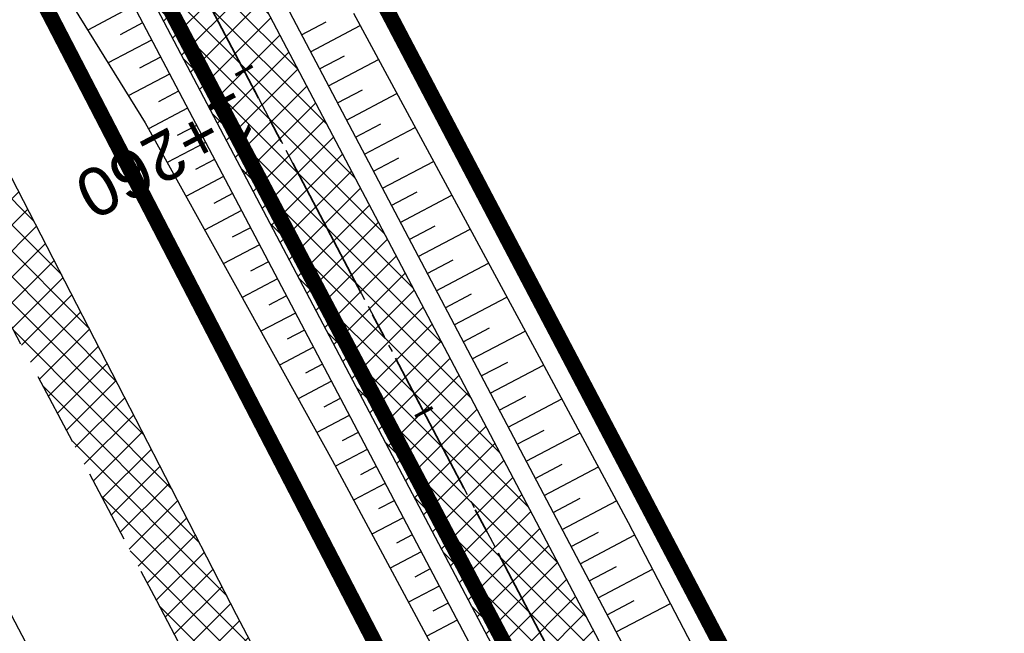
# Model space of a CAD drawing. Header units: metres. Extents: x 7529682 to 7533751, y 5721195 to 5727842.
# Tile 176 of 210: x 7530301 to 7530326, y 5726670 to 5726686. Entities that reach past the tile are written whole.
import ezdxf

# ---------------------------------------------------------------- set-up
doc = ezdxf.new("R2010")
doc.units = ezdxf.units.M
for name, pattern in [('817-dzialki-09-05-04$0$HIDDEN', [0.375, 0.25, -0.125]), ('ACAD_ISO05W100', [33, 24, -3, 0, -3, 0, -3]), ('CENTER', [50.800000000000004, 31.75, -6.35, 6.35, -6.35]), ('CENTER2', [28.575000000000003, 19.05, -3.175, 3.175, -3.175]), ('HIDDEN', [9.524999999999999, 6.35, -3.175])]:
    doc.linetypes.add(name, pattern=pattern)
for name, color, linetype in [('C-DROGI-SYTUACJA', 7, 'Continuous'), ('C-DROGI-SYTUACJA-ETYKIETY', 7, 'Continuous'), ('D-hatch-pobocza', 131, 'Continuous'), ('D-pobocza', 60, 'Continuous'), ('D-rowy', 160, 'Continuous'), ('D-skarpa', 2, 'Continuous'), ('D-skarpa-kreskowanie', 2, 'Continuous')]:
    doc.layers.add(name, color=color, linetype=linetype)
for name, color, linetype, lineweight, true_color in [('D-ewidencja-numery', 7, 'Continuous', 50, 0x40ff00), ('D-hatch-ciag-pieszo-rowerowy', 7, 'Continuous', 13, 0xff9f80), ('D-LR-etap-III', 7, '817-dzialki-09-05-04$0$HIDDEN', 50, 0x00008f)]:
    doc.layers.add(name, color=color, linetype=linetype, lineweight=lineweight, true_color=true_color)
for name, color, linetype, lineweight in [('D-krawędzie', 3, 'Continuous', 30), ('D-obrzeża', 2, 'Continuous', 30), ('D-oś', 10, 'CENTER', 30), ('D-pas-drogowy', 7, 'ACAD_ISO05W100', 50)]:
    doc.layers.add(name, color=color, linetype=linetype, lineweight=lineweight)
doc.layers.add('poprzeczki', color=7, linetype='Continuous', true_color=0x0000c7)
doc.styles.get("Standard").update_dxf_attribs({"font": 'arial.ttf'})
pattern_1 = [(45, (0, 0), (-0.3367596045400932, 0.3367596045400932), []), (135, (0, 0), (-0.3367596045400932, -0.3367596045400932), [])]

# ---------------------------------------------------------------- blocks, each defined once
blk = doc.blocks.new('AeccTickLine')
at = {"color": 0, "linetype": 'ByBlock', "lineweight": -2}
blk.add_line((0, 1), (-3.673819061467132e-16, -1), dxfattribs=at)

msp = doc.modelspace()

# ---------------------------------------------------------------- hatches: boundary and pattern name
at = {"layer": 'D-hatch-ciag-pieszo-rowerowy'}
h = msp.add_hatch(dxfattribs=at)
h.set_pattern_fill('ANSI37', color=256, scale=0.15, style=0)
h.set_pattern_definition(pattern_1)
h.paths.add_polyline_path([(7530290.543319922, 5726718.375739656, -0.05981638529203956), (7530286.288863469, 5726729.511308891), (7530285.062150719, 5726729.254160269, 0.06075633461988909), (7530289.361782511, 5726717.936811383), (7530322.48423269, 5726654.997800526), (7530323.289992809, 5726653.467806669), (7530324.387465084, 5726654.066463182), (7530323.589988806, 5726655.580727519)])
h.paths.add_polyline_path([(7530289.361782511, 5726717.936811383, -0.06075633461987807), (7530285.062150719, 5726729.254160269), (7530283.836125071, 5726728.997155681, 0.06169626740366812), (7530288.180245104, 5726717.497883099), (7530321.378060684, 5726654.415663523), (7530322.192520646, 5726652.869150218), (7530323.289992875, 5726653.467806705), (7530322.483990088, 5726654.998261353)])
at = {"layer": 'D-hatch-pobocza'}
h = msp.add_hatch(dxfattribs=at)
h.set_pattern_fill('ANSI37', color=256, scale=0.15, style=0)
h.set_pattern_definition(pattern_1)
h.paths.add_polyline_path([(7530484.05, 5726334.34), (7530471.92, 5726357.11), (7530458.95, 5726381.07), (7530447.57, 5726403.23), (7530435.55, 5726425.46), (7530424.34, 5726446.96), (7530408.219999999, 5726477.68), (7530396.719999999, 5726499.26), (7530381.74, 5726527.87), (7530371.44, 5726547.5), (7530359.58, 5726569.81), (7530349.42, 5726588.72), (7530332.29, 5726621.37), (7530323.719999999, 5726638.05), (7530306.54, 5726670.82), (7530298.559999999, 5726686.33), (7530287.259999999, 5726707.54), (7530284.291048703, 5726713.261271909), (7530282.669641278, 5726712.403913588), (7530284.501430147, 5726708.939695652), (7530291.375516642, 5726695.939652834), (7530296.045865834, 5726687.107244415), (7530304.46414878, 5726671.186868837), (7530316.603827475, 5726648.181421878), (7530333.058434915, 5726617.014067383), (7530350.00379698, 5726585.00616126), (7530367.257623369, 5726552.315762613), (7530385.762825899, 5726517.234589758), (7530404.054360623, 5726482.546167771), (7530421.086512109, 5726450.182125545), (7530442.441939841, 5726409.661369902), (7530463.421308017, 5726369.849931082), (7530489.269347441, 5726320.82820421), (7530506.411845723, 5726288.291398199), (7530524.314558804, 5726254.7836642), (7530540.549094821, 5726224.891183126), (7530548.272673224, 5726210.668598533), (7530551.69684983, 5726207.034942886), (7530543.21, 5726222.9), (7530538.34, 5726232.11), (7530533.7, 5726240.35), (7530511.95, 5726280.97), (7530499.24, 5726305.31)])

# ---------------------------------------------------------------- linework, layer by layer
at = {"layer": 'C-DROGI-SYTUACJA', "color": 10, "linetype": 'CENTER2', "lineweight": 35, "ltscale": 0.2}
msp.add_lwpolyline([(7530272.968742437, 5726756.474687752), (7530281.4242284, 5726740.503672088, -0.06508397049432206), (7530284.141528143, 5726733.216691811), (7530284.890711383, 5726729.972348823, 0.06446268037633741), (7530289.361782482, 5726717.936811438), (7530322.483990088, 5726654.998261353), (7530339.922145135, 5726621.886334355), (7530356.842028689, 5726589.483234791), (7530379.805704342, 5726546.278615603), (7530402.949350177, 5726502.004644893), (7530424.440206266, 5726461.024952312)], format="xyb", dxfattribs=at)
at = {"layer": 'D-ewidencja-numery', "color": 12, "ltscale": 15, "true_color": 0xc70000}
msp.add_lwpolyline([(7530277.509672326, 5726760.213143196), (7530286.036865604, 5726744.106684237), (7530288.097472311, 5726735.884066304), (7530290.393870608, 5726725.046963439), (7530296.17664807, 5726713.582980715), (7530302.726195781, 5726701.18226779), (7530325.685047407, 5726657.466383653), (7530343.243978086, 5726623.648592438), (7530360.229820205, 5726591.746871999), (7530383.20855044, 5726548.059469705), (7530406.017875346, 5726503.605514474), (7530427.464919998, 5726462.620289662)], dxfattribs=at)
at = {"layer": 'D-krawędzie', "linetype": 'HIDDEN', "ltscale": 0.3}
msp.add_lwpolyline([(7530276.00888925, 5726725.597700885), (7530279.7, 5726718.02), (7530284.501430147, 5726708.939695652), (7530291.375516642, 5726695.939652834), (7530296.045865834, 5726687.107244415), (7530304.46414878, 5726671.186868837), (7530316.603827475, 5726648.181421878), (7530333.058434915, 5726617.014067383), (7530350.00379698, 5726585.00616126), (7530367.257623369, 5726552.315762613), (7530385.762825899, 5726517.234589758), (7530404.054360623, 5726482.546167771), (7530421.086512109, 5726450.182125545), (7530442.441939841, 5726409.661369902), (7530463.421308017, 5726369.849931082), (7530489.269347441, 5726320.82820421), (7530506.411845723, 5726288.291398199), (7530524.314558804, 5726254.7836642), (7530540.549094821, 5726224.891183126), (7530548.24, 5726210.73)], dxfattribs=at)
at = {"layer": 'D-LR-etap-III', "ltscale": 10, "flags": 128}
msp.add_lwpolyline([(7531750.474471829, 5723895.103125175, 0.4, 0.4, 0), (7531750.505, 5723895.13, 0.4, 0.4, 0), (7531682.71, 5724022.92, 0.4, 0.4, 0), (7531619.177023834, 5724147.203692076, 0.4, 0.4, 0), (7531592.308960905, 5724198.48863389, 0.4, 0.4, 0), (7531553.263875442, 5724272.918564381, 0.4, 0.4, 0), (7531504.019999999, 5724366.79, 0.4, 0.4, 0), (7531482.09, 5724407.62, 0.4, 0.4, 0), (7531412.350402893, 5724541.182759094, 0.4, 0.4, 0), (7531388.463669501, 5724586.929768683, 0.4, 0.4, 0), (7531345.12, 5724669.94, 0.4, 0.4, 0), (7531127.66, 5725081.67, 0.4, 0.4, 0), (7531059.253139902, 5725211.040795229, 0.4, 0.4, 0), (7531008.007244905, 5725307.953830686, 0.4, 0.4, 0), (7530964.181635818, 5725390.835555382, 0.4, 0.4, 0), (7530914.557354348, 5725484.683561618, 0.4, 0.4, 0), (7530865.243241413, 5725577.493975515, 0.4, 0.4, 0), (7530840.085257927, 5725624.058651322, 0.4, 0.4, 0), (7530802.559525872, 5725694.924584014, 0.4, 0.4, 0), (7530755.54, 5725787.51, 0.4, 0.4, 0), (7530708.717810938, 5725876.303221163, 0.4, 0.4, 0), (7530695.12, 5725902.09, 0.4, 0.4, 0), (7530642.91397006, 5726001.07839487, 0.4, 0.4, 0), (7530634.934723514, 5726016.146615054, 0.4, 0.4, 0), (7530610.820000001, 5726061.929999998, 0.4, 0.4, 0), (7530610.820000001, 5726061.929999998, 0.4, 0.4, 0), (7530607.21, 5726063.51, 0.4, 0.4, 0), (7530597.42, 5726080.68, 0.4, 0.4, 0), (7530591.16, 5726088.44, 0.4, 0.4, 0), (7530581.28, 5726107.21, 0.4, 0.4, 0), (7530571.29, 5726130.56, 0.4, 0.4, 0), (7530549.554994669, 5726171.527317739, 0.4, 0.4, 0), (7530531.014309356, 5726206.473807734, 0.4, 0.4, 0), (7530516.461208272, 5726236.016618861, 0.4, 0.4, 0), (7530500.798929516, 5726266.141265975, 0.4, 0.4, 0), (7530491.349999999, 5726283.94, 0.4, 0.4, 0), (7530482.4, 5726303.41, 0.4, 0.4, 0), (7530482.4, 5726303.41, 0.4, 0.4, 0), (7530450.41, 5726357.28, 0.4, 0.4, 0), (7530397.759396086, 5726458.499907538, 0.4, 0.4, 0), (7530334.707815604, 5726583.664702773, 0.4, 0.4, 0), (7530303.939274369, 5726645.167943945, 0.4, 0.4, 0), (7530300.509779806, 5726651.777515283, 0.4, 0.4, 0), (7530289.213532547, 5726671.966724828, 0.4, 0.4, 0), (7530281.54, 5726685.57, 0.4, 0.4, 0), (7530261.37085633, 5726724.163374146, 0.4, 0.4, 0), (7530254.03, 5726738.21, 0.4, 0.4, 0), (7530197.219999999, 5726845.06, 0.4, 0.4, 0), (7530194.71, 5726849.15, 0.4, 0.4, 0), (7530195.92, 5726850.75, 0.4, 0.4, 0), (7530170.546669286, 5726892.961489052, 0.4, 0.4, 0), (7530143.174718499, 5726945.065838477, 0.4, 0.4, 0), (7530105.059999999, 5727018.32, 0.4, 0.4, 0), (7530100.059999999, 5727027.16, 0.4, 0.4, 0), (7530062.318670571, 5727099.625398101, 0.4, 0.4, 0), (7530015.378537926, 5727189.420463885, 0.4, 0.4, 0), (7529983.207960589, 5727250.206596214, 0.4, 0.4, 0), (7529953.284293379, 5727306.74720398, 0.4, 0.4, 0), (7529900.67053443, 5727406.15903814, 0.4, 0.4, 0), (7529890.630239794, 5727425.131178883, 0.4, 0.4, 0), (7529875.155383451, 5727454.426350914, 0.4, 0.4, 0), (7529857.560096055, 5727487.787346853, 0.4, 0.4, 0), (7529835.194401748, 5727530.19312405, 0.4, 0.4, 0), (7529811.740544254, 5727574.662079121, 0.4, 0.4, 0), (7529792.101859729, 5727611.922638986, 0.4, 0.4, 0), (7529768.066117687, 5727657.469613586, 0.4, 0.4, 0), (7529755.210566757, 5727682.131373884, 0.4, 0.4, 0), (7529753.309999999, 5727681.13, 0.4, 0.4, 0), (7529739.21, 5727707.77, 0.4, 0.4, 0), (7529735.394745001, 5727711.251990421, 0.4, 0.4, 0), (7529725.42, 5727730.2, 0.4, 0.4, 0), (7529723.55, 5727729.88, 0.4, 0.4, 0), (7529695.566668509, 5727782.932080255, 0.4, 0.4, 0), (7529717.67971874, 5727794.024357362, 0.4, 0.4, 0), (7529736.274870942, 5727758.647400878, 0.4, 0.4, 0), (7529736.274870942, 5727758.647400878, 0.4, 0.4, 0), (7529744.511003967, 5727750.406106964, 0.4, 0.4, 0), (7529744.511003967, 5727750.406106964, 0.4, 0.4, 0), (7529750.282568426, 5727738.549848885, 0.4, 0.4, 0), (7529777.108510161, 5727687.569424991, 0.4, 0.4, 0), (7529796.51537536, 5727651.329932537, 0.4, 0.4, 0), (7529814.937945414, 5727616.793170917, 0.4, 0.4, 0), (7529839.006722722, 5727572.303976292, 0.4, 0.4, 0), (7529860.617626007, 5727532.509108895, 0.4, 0.4, 0), (7529882.348967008, 5727491.504261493, 0.4, 0.4, 0), (7529904.865139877, 5727449.096370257, 0.4, 0.4, 0), (7529920.747384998, 5727418.884773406, 0.4, 0.4, 0), (7529946.676504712, 5727368.547487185, 0.4, 0.4, 0), (7529972.024701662, 5727320.573310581, 0.4, 0.4, 0), (7529987.740014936, 5727290.153392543, 0.4, 0.4, 0), (7529996.497385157, 5727273.661630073, 0.4, 0.4, 0), (7530017.541471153, 5727234.202689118, 0.4, 0.4, 0), (7530033.053657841, 5727204.864166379, 0.4, 0.4, 0), (7530051.622983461, 5727170.222745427, 0.4, 0.4, 0), (7530069.276612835, 5727137.015751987, 0.4, 0.4, 0), (7530089.385386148, 5727097.533639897, 0.4, 0.4, 0), (7530109.712512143, 5727060.746615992, 0.4, 0.4, 0), (7530136.769722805, 5727011.640131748, 0.4, 0.4, 0), (7530162.446686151, 5726962.743777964, 0.4, 0.4, 0), (7530187.674104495, 5726916.992101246, 0.4, 0.4, 0), (7530207.820739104, 5726879.335323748, 0.4, 0.4, 0), (7530230.625609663, 5726834.518686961, 0.4, 0.4, 0), (7530262.288093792, 5726776.61832811, 0.4, 0.4, 0), (7530277.509672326, 5726760.213143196, 0.4, 0.4, 0), (7530286.036865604, 5726744.106684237, 0.4, 0.4, 0), (7530288.097472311, 5726735.884066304, 0.4, 0.4, 0), (7530290.393870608, 5726725.046963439, 0.4, 0.4, 0), (7530296.17664807, 5726713.582980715, 0.4, 0.4, 0), (7530302.726195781, 5726701.18226779, 0.4, 0.4, 0), (7530325.685047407, 5726657.466383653, 0.4, 0.4, 0), (7530343.243978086, 5726623.648592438, 0.4, 0.4, 0), (7530360.229820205, 5726591.746871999, 0.4, 0.4, 0), (7530383.20855044, 5726548.059469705, 0.4, 0.4, 0), (7530406.017875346, 5726503.605514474, 0.4, 0.4, 0), (7530427.464919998, 5726462.620289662, 0.4, 0.4, 0), (7530447.9278544, 5726424.388014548, 0.4, 0.4, 0), (7530471.126878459, 5726379.920667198, 0.4, 0.4, 0), (7530490.501003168, 5726343.033350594, 0.4, 0.4, 0), (7530509.499458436, 5726306.733076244, 0.4, 0.4, 0), (7530529.890269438, 5726267.244072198, 0.4, 0.4, 0), (7530543.852446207, 5726238.990319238, 0.4, 0.4, 0), (7530554.808897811, 5726218.943990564, 0.4, 0.4, 0), (7530559.027108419, 5726212.223286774, 0.4, 0.4, 0), (7530563.060988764, 5726206.409670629, 0.4, 0.4, 0), (7530566.93354971, 5726200.463543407, 0.4, 0.4, 0), (7530569.771022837, 5726194.901501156, 0.4, 0.4, 0), (7530571.47319415, 5726191.282350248, 0.4, 0.4, 0), (7530572.839142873, 5726188.024533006, 0.4, 0.4, 0), (7530575.295071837, 5726182.034664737, 0.4, 0.4, 0), (7530579.736851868, 5726173.306070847, 0.4, 0.4, 0), (7530583.3, 5726167.41, 0.4, 0.4, 0), (7530593.4, 5726163.33, 0.4, 0.4, 0), (7530598.618375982, 5726155.264489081, 0.4, 0.4, 0), (7530608.258304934, 5726140.497132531, 0.4, 0.4, 0), (7530603.269999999, 5726136.83, 0.4, 0.4, 0), (7530606.53, 5726131.84, 0.4, 0.4, 0), (7530604.239057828, 5726124.21679044, 0.4, 0.4, 0), (7530605.847136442, 5726121.630127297, 0.4, 0.4, 0), (7530608.971611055, 5726116.164124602, 0.4, 0.4, 0), (7530618.114293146, 5726097.791111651, 0.4, 0.4, 0), (7530651.213125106, 5726034.959524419, 0.4, 0.4, 0), (7530670.243741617, 5725998.61095082, 0.4, 0.4, 0), (7530698.075474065, 5725945.952624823, 0.4, 0.4, 0), (7530716.505955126, 5725911.3051464, 0.4, 0.4, 0), (7530735.223454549, 5725875.667401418, 0.4, 0.4, 0), (7530752.504235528, 5725842.154920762, 0.4, 0.4, 0), (7530778.310652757, 5725793.501254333, 0.4, 0.4, 0), (7530797.499961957, 5725756.381811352, 0.4, 0.4, 0), (7530812.518974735, 5725728.28874362, 0.4, 0.4, 0), (7530820.039295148, 5725713.160404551, 0.4, 0.4, 0), (7530822.422446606, 5725710.193574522, 0.4, 0.4, 0), (7530833.154893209, 5725688.800634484, 0.4, 0.4, 0), (7530849.629354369, 5725656.158601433, 0.4, 0.4, 0), (7530867.98290276, 5725621.963939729, 0.4, 0.4, 0), (7530872.629809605, 5725612.88760475, 0.4, 0.4, 0), (7530880.354488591, 5725597.594500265, 0.4, 0.4, 0), (7530883.839446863, 5725593.389159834, 0.4, 0.4, 0), (7530891.782113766, 5725587.763349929, 0.4, 0.4, 0), (7530895.038670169, 5725584.280746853, 0.4, 0.4, 0), (7530897.033644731, 5725580.941110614, 0.4, 0.4, 0), (7530900.951646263, 5725579.945856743, 0.4, 0.4, 0), (7530904.80970798, 5725571.977328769, 0.4, 0.4, 0), (7530903.682362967, 5725568.566434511, 0.4, 0.4, 0), (7530908.900614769, 5725558.844845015, 0.4, 0.4, 0), (7530910.252030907, 5725545.671606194, 0.4, 0.4, 0), (7530912.872986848, 5725538.645543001, 0.4, 0.4, 0), (7530945.278171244, 5725478.464284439, 0.4, 0.4, 0), (7530959.692318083, 5725450.24628822, 0.4, 0.4, 0), (7531002.82670893, 5725368.192370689, 0.4, 0.4, 0), (7531044.703532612, 5725290.314293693, 0.4, 0.4, 0), (7531064.098839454, 5725253.212562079, 0.4, 0.4, 0), (7531083.010253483, 5725216.677517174, 0.4, 0.4, 0), (7531113.013137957, 5725158.465613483, 0.4, 0.4, 0), (7531137.364304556, 5725113.07076138, 0.4, 0.4, 0), (7531150.830830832, 5725086.711759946, 0.4, 0.4, 0), (7531159.745663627, 5725076.640848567, 0.4, 0.4, 0), (7531166.309999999, 5725074.58, 0.4, 0.4, 0), (7531172.29, 5725062.58, 0.4, 0.4, 0), (7531170.589828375, 5725055.605912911, 0.4, 0.4, 0), (7531173.732823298, 5725044.080706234, 0.4, 0.4, 0), (7531215.342008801, 5724964.859648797, 0.4, 0.4, 0), (7531238.054496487, 5724921.684649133, 0.4, 0.4, 0), (7531262.389821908, 5724875.282876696, 0.4, 0.4, 0), (7531295.587160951, 5724811.265731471, 0.4, 0.4, 0), (7531348.487908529, 5724712.362812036, 0.4, 0.4, 0), (7531363.740817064, 5724682.68394264, 0.4, 0.4, 0), (7531366.986905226, 5724675.865317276, 0.4, 0.4, 0), (7531382.541261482, 5724646.110625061, 0.4, 0.4, 0), (7531401.299165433, 5724610.874551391, 0.4, 0.4, 0), (7531428.964837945, 5724558.862274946, 0.4, 0.4, 0), (7531449.111202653, 5724520.397801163, 0.4, 0.4, 0), (7531477.292992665, 5724465.831467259, 0.4, 0.4, 0), (7531500.996290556, 5724421.112506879, 0.4, 0.4, 0), (7531512.121834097, 5724400.549045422, 0.4, 0.4, 0), (7531513.78163794, 5724396.757451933, 0.4, 0.4, 0), (7531526.32, 5724379.39, 0.4, 0.4, 0), (7531566.783642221, 5724302.73628205, 0.4, 0.4, 0), (7531612.277141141, 5724225.610079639, 0.4, 0.4, 0), (7531620.492868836, 5724210.547642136, 0.4, 0.4, 0), (7531631.578040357, 5724196.257865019, 0.4, 0.4, 0), (7531653.484221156, 5724152.433527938, 0.4, 0.4, 0), (7531661.150970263, 5724128.493551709, 0.4, 0.4, 0), (7531673.881448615, 5724101.186377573, 0.4, 0.4, 0), (7531684.690667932, 5724081.184137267, 0.4, 0.4, 0), (7531699.212076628, 5724051.170357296, 0.4, 0.4, 0), (7531704.034088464, 5724040.583605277, 0.4, 0.4, 0), (7531704.034088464, 5724040.583605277, 0.4, 0.4, 0), (7531703.912935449, 5724037.170021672, 0.4, 0.4, 0), (7531736.419851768, 5723969.232086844, 0.4, 0.4, 0), (7531738.285051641, 5723967.699360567, 0.4, 0.4, 0), (7531742.180915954, 5723962.346428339, 0.4, 0.4, 0), (7531744.286141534, 5723958.615526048, 0.4, 0.4, 0), (7531755.393260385, 5723944.192617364, 0.4, 0.4, 0), (7531758.69, 5723936.76, 0.4, 0.4, 0), (7531780.08, 5723929.25, 0.4, 0.4, 0), (7531792.611989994, 5723906.337708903, 0.4, 0.4, 0), (7531792.611989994, 5723906.337708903, 0.4, 0.4, 0), (7531756.962094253, 5723883.055323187, 0.4, 0.4, 0), (7531750.46, 5723895.130000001, 0.4, 0.4, 0), (7531750.46, 5723895.130000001, 0, 0, 0)], format="xyseb", dxfattribs=at)
at = {"layer": 'D-obrzeża', "linetype": 'ByBlock'}
msp.add_lwpolyline([(7530323.590404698, 5726655.57993753), (7530290.543319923, 5726718.375739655, -0.06446268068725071), (7530286.072248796, 5726730.411277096), (7530284.651601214, 5726736.563400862, 0.05112551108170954), (7530283.992383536, 5726738.493624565), (7530283.277000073, 5726740.048284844)], format="xyb", dxfattribs=at)
at = {"layer": 'D-obrzeża'}
msp.add_lwpolyline([(7530280.403423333, 5726739.320770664), (7530281.108464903, 5726737.814967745, -0.03898965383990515), (7530283.130020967, 5726732.041446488), (7530283.709173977, 5726729.53342054, 0.06446268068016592), (7530288.180245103, 5726717.497883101), (7530321.378060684, 5726654.415663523)], format="xyb", dxfattribs=at)
at = {"layer": 'D-oś', "ltscale": 0.03}
msp.add_lwpolyline([(7529994.784814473, 5727271.452278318), (7530014.918624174, 5727233.117987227), (7530030.611190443, 5727203.571422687), (7530048.95165067, 5727168.884096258), (7530066.58439081, 5727135.608591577), (7530088.791572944, 5727092.929201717), (7530119.442360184, 5727037.047053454), (7530133.979593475, 5727010.093640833), (7530160.01702296, 5726961.449550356), (7530183.786607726, 5726917.332915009), (7530204.666096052, 5726877.528243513), (7530227.908566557, 5726832.904262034), (7530259.102442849, 5726774.825526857, 0.06358496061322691), (7530264.988877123, 5726766.578101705), (7530268.469625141, 5726762.818326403, -0.06508397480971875), (7530272.968742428, 5726756.474687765), (7530281.424228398, 5726740.503672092, -0.06508397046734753), (7530284.141528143, 5726733.216691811), (7530284.890711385, 5726729.972348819, 0.06446268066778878), (7530289.361782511, 5726717.936811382), (7530322.48423269, 5726654.997800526)], format="xyb", dxfattribs=at)
at = {"layer": 'D-oś', "ltscale": 0.1}
msp.add_lwpolyline([(7530594.845000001, 5726110.895), (7530540.21, 5726214.45), (7530503.320056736, 5726286.650988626), (7530486.173361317, 5726319.195761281), (7530460.324927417, 5726368.21823651), (7530439.345630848, 5726408.029539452), (7530417.989237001, 5726448.552129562), (7530400.958415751, 5726480.913646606), (7530382.667120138, 5726515.601615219), (7530364.162298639, 5726550.68206594), (7530346.909504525, 5726583.37050876), (7530329.964237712, 5726615.378234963), (7530313.508365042, 5726646.547986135), (7530301.370075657, 5726669.550802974), (7530292.95179271, 5726685.471178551), (7530288.281443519, 5726694.303586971), (7530281.407357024, 5726707.303629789), (7530276.578826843, 5726716.435184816)], dxfattribs=at)
at = {"layer": 'D-pas-drogowy', "ltscale": 0.2, "flags": 128}
msp.add_lwpolyline([(7531633.018560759, 5724182.834272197, 0.4, 0.4, 0), (7531617.558899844, 5724211.608162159, 0.4, 0.4, 0), (7531566.783642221, 5724302.73628205, 0.4, 0.4, 0), (7531538.419082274, 5724356.469679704, 0.4, 0.4, 0), (7531526.32, 5724379.39, 0.4, 0.4, 0), (7531516.102085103, 5724393.607319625, 0.4, 0.4, 0.001485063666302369), (7531513.78037409, 5724396.837773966, 0.4, 0.4, 0), (7531501.87, 5724413.41, 0.4, 0.4, 0), (7531474.926107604, 5724464.507896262, 0.4, 0.4, 0), (7531446.200436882, 5724518.992313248, 0.4, 0.4, 0), (7531424.962185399, 5724559.262257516, 0.4, 0.4, 0), (7531398.444460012, 5724609.565801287, 0.4, 0.4, 0), (7531379.647455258, 5724645.216004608, 0.4, 0.4, 0), (7531365.23, 5724672.56, 0.4, 0.4, 0), (7531341.305752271, 5724717.915356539, 0.4, 0.4, 0), (7531312.899996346, 5724771.788898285, 0.4, 0.4, 0), (7531292.590923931, 5724810.306502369, 0.4, 0.4, 0), (7531259.391619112, 5724873.271351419, 0.4, 0.4, 0), (7531233.740401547, 5724921.922582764, 0.4, 0.4, 0), (7531203.072738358, 5724980.092044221, 0.4, 0.4, 0), (7531173.471398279, 5725036.225177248, 0.4, 0.4, 0), (7531168.269999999, 5725046.09, 0.4, 0.4, 0), (7531172.29, 5725062.58, 0.4, 0.4, 0), (7531166.309999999, 5725074.58, 0.4, 0.4, 0), (7531150.32, 5725079.6, 0.4, 0.4, 0), (7531141.5, 5725096.43, 0.4, 0.4, 0), (7531109.311735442, 5725157.814415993, 0.4, 0.4, 0), (7531086.641300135, 5725201.047918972, 0.4, 0.4, 0), (7531059.198258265, 5725253.383662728, 0.4, 0.4, 0), (7531028.206828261, 5725312.48946212, 0.4, 0.4, 0), (7530999.104694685, 5725367.990143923, 0.4, 0.4, 0), (7530956.247527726, 5725449.724815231, 0.4, 0.4, 0), (7530924.397774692, 5725510.463768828, 0.4, 0.4, 0), (7530897.509999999, 5725561.74, 0.4, 0.4, 0), (7530894.46, 5725566.14, 0.4, 0.4, 0), (7530892.16, 5725570.49, 0.4, 0.4, 0), (7530869.362688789, 5725613.307018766, 0.4, 0.4, 0), (7530861.693971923, 5725627.704613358, 0.4, 0.4, 0), (7530852.74, 5725644.52, 0.4, 0.4, 0), (7530831.509999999, 5725684.2, 0.4, 0.4, 0), (7530811.13, 5725722.52, 0.4, 0.4, 0), (7530792.3476413, 5725757.940652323, 0.4, 0.4, 0), (7530768.03, 5725803.8, 0.4, 0.4, 0), (7530748.768542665, 5725840.178507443, 0.4, 0.4, 0), (7530727.7, 5725879.97, 0.4, 0.4, 0), (7530712.0981582, 5725909.54523909, 0.4, 0.4, 0), (7530693.644105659, 5725944.645156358, 0.4, 0.4, 0), (7530665.702224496, 5725997.538976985, 0.4, 0.4, 0), (7530641.759999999, 5726042.88, 0.4, 0.4, 0), (7530616.5, 5726091.48, 0.4, 0.4, 0), (7530604.628439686, 5726114.319880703, 0.4, 0.4, -0.007762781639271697), (7530602.5, 5726118.43, 0.4, 0.4, 0), (7530603.992037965, 5726123.394821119, 0.4, 0.4, 0), (7530606.53, 5726131.84, 0.4, 0.4, 0), (7530603.269999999, 5726136.83, 0.4, 0.4, 0), (7530593.775620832, 5726151.368713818, 0.4, 0.4, 0), (7530590.202637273, 5726156.84001263, 0.4, 0.4, 0), (7530583.3, 5726167.41, 0.4, 0.4, 0), (7530580.578343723, 5726170.427567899, 0.4, 0.4, 0), (7530575.849999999, 5726175.67, 0.4, 0.4, 0), (7530569.009999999, 5726186.66, 0.4, 0.4, 0), (7530562.555322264, 5726199.189409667, 0.4, 0.4, 0), (7530555.67, 5726211.39, 0.4, 0.4, 0), (7530548.29, 5726224.23, 0.4, 0.4, 0), (7530540.58, 5726237.71, 0.4, 0.4, 0), (7530532.679999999, 5726252.65, 0.4, 0.4, 0), (7530524.059999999, 5726269.35, 0.4, 0.4, 0), (7530502.82, 5726309.91, 0.4, 0.4, 0), (7530488.83, 5726336.63, 0.4, 0.4, 0), (7530466.03, 5726380.16, 0.4, 0.4, 0), (7530438.469999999, 5726432.77, 0.4, 0.4, 0), (7530424.53, 5726459.09, 0.4, 0.4, 0), (7530401.63, 5726502.97, 0.4, 0.4, 0), (7530383.38, 5726538.06, 0.4, 0.4, 0), (7530353.969999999, 5726593.52, 0.4, 0.4, 0), (7530338.469999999, 5726622.74, 0.4, 0.4, 0), (7530322.009999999, 5726653.88, 0.4, 0.4, 0), (7530297.54, 5726700.33, 0.4, 0.4, 0), (7530287.38, 5726719.6, 0.4, 0.4, 0), (7530285.94993921, 5726722.315508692, 0.4, 0.4, 0), (7530280.259999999, 5726733.12, 0.4, 0.4, 0), (7530266.73, 5726758.74, 0.4, 0.4, 0), (7530260.42, 5726770.47, 0.4, 0.4, 0), (7530253.25, 5726783.82, 0.4, 0.4, 0), (7530244.95, 5726799.33, 0.4, 0.4, 0), (7530239.389999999, 5726808.49, 0.4, 0.4, 0), (7530238.29, 5726807.9, 0.4, 0.4, 0), (7530218.11, 5726850.67, 0.4, 0.4, 0), (7530175.906646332, 5726928.168028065, 0.4, 0.4, 0), (7530096.679999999, 5727076.15, 0.4, 0.4, 0), (7530094.679999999, 5727079.89, 0.4, 0.4, 0), (7530064.59693469, 5727135.522637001, 0.4, 0.4, 0), (7530046.730970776, 5727168.8921561, 0.4, 0.4, 0), (7530025.803045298, 5727208.461374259, 0.4, 0.4, 0), (7530012.846501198, 5727232.979315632, 0.4, 0.4, 0), (7529994.15, 5727268.45, 0.4, 0.4, 0), (7529981.670868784, 5727291.93018666, 0.4, 0.4, 0), (7529949.889999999, 5727351.73, 0.4, 0.4, 0), (7529924.75, 5727399.03, 0.4, 0.4, 0), (7529915.515824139, 5727417.099754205, 0.4, 0.4, 0), (7529885.83, 5727475.19, 0.4, 0.4, 0), (7529862.559999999, 5727519.97, 0.4, 0.4, 0), (7529852.984923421, 5727538.191086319, 0.4, 0.4, 0), (7529836.513084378, 5727569.51130111, 0.4, 0.4, 0), (7529815.36890814, 5727609.140983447, 0.4, 0.4, 0), (7529792.795203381, 5727651.247499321, 0.4, 0.4, 0), (7529774.199114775, 5727685.858348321, 0.4, 0.4, 0), (7529746.966026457, 5727736.059440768, 0.4, 0.4, 0), (7529733.92, 5727757.62, 0.4, 0.4, 0), (7529708.607472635, 5727806.388536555, 0.4, 0.4, 0), (7529688.491967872, 5727796.344621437, 0.4, 0.4, 0), (7529723.55, 5727729.88, 0.4, 0.4, 0), (7529725.42, 5727730.2, 0.4, 0.4, 0), (7529735.38, 5727711.28, 0.4, 0.4, 0), (7529739.21, 5727707.77, 0.4, 0.4, 0), (7529753.309999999, 5727681.13, 0.4, 0.4, 0), (7529755.178396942, 5727682.114424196, 0.4, 0.4, 0), (7529792.101859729, 5727611.922638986, 0.4, 0.4, 0), (7529811.740544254, 5727574.662079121, 0.4, 0.4, 0), (7529835.194401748, 5727530.19312405, 0.4, 0.4, 0), (7529857.560096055, 5727487.787346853, 0.4, 0.4, 0), (7529875.155383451, 5727454.426350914, 0.4, 0.4, 0), (7529890.630239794, 5727425.131178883, 0.4, 0.4, 0), (7529900.67053443, 5727406.15903814, 0.4, 0.4, 0), (7529953.284293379, 5727306.74720398, 0.4, 0.4, 0), (7529983.207960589, 5727250.206596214, 0.4, 0.4, 0), (7530015.378537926, 5727189.420463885, 0.4, 0.4, 0), (7530062.318670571, 5727099.625398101, 0.4, 0.4, 0), (7530100.059999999, 5727027.16, 0.4, 0.4, 0), (7530105.059999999, 5727018.32, 0.4, 0.4, 0), (7530143.174718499, 5726945.065838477, 0.4, 0.4, 0), (7530170.546669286, 5726892.961489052, 0.4, 0.4, 0), (7530195.92, 5726850.75, 0.4, 0.4, 0), (7530194.71, 5726849.15, 0.4, 0.4, 0), (7530197.219999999, 5726845.06, 0.4, 0.4, 0), (7530254.03, 5726738.21, 0.4, 0.4, 0), (7530261.37085633, 5726724.163374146, 0.4, 0.4, 0), (7530281.54, 5726685.57, 0.4, 0.4, 0), (7530289.213532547, 5726671.966724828, 0.4, 0.4, 0), (7530300.509779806, 5726651.777515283, 0.4, 0.4, 0), (7530303.939274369, 5726645.167943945, 0.4, 0.4, 0), (7530334.707815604, 5726583.664702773, 0.4, 0.4, 0), (7530397.759396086, 5726458.499907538, 0.4, 0.4, 0), (7530450.41, 5726357.28, 0.4, 0.4, 0), (7530482.4, 5726303.41, 0.4, 0.4, 0), (7530483.687990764, 5726301.003383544, 0.4, 0.4, 0), (7530491.349999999, 5726283.94, 0.4, 0.4, 0), (7530512.67, 5726243.78, 0.4, 0.4, 0), (7530529.429999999, 5726209.46, 0.4, 0.4, 0), (7530571.29, 5726130.56, 0.4, 0.4, 0), (7530581.28, 5726107.21, 0.4, 0.4, 0), (7530591.16, 5726088.44, 0.4, 0.4, 0), (7530597.42, 5726080.68, 0.4, 0.4, 0), (7530607.21, 5726063.51, 0.4, 0.4, 0), (7530610.820000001, 5726061.929999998, 0.4, 0.4, 0), (7530634.934723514, 5726016.146615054, 0.4, 0.4, 0), (7530642.91397006, 5726001.07839487, 0.4, 0.4, 0), (7530695.12, 5725902.09, 0.4, 0.4, 0), (7530708.717810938, 5725876.303221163, 0.4, 0.4, 0), (7530755.54, 5725787.51, 0.4, 0.4, 0), (7530802.559525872, 5725694.924584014, 0.4, 0.4, 0), (7530840.085257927, 5725624.058651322, 0.4, 0.4, 0), (7530865.243241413, 5725577.493975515, 0.4, 0.4, 0), (7530914.557354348, 5725484.683561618, 0.4, 0.4, 0), (7530964.181635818, 5725390.835555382, 0.4, 0.4, 0), (7531008.007244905, 5725307.953830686, 0.4, 0.4, 0), (7531059.253139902, 5725211.040795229, 0.4, 0.4, 0), (7531127.66, 5725081.67, 0.4, 0.4, 0), (7531345.12, 5724669.94, 0.4, 0.4, 0), (7531388.463669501, 5724586.929768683, 0.4, 0.4, 0), (7531412.350402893, 5724541.182759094, 0.4, 0.4, 0), (7531482.09, 5724407.62, 0.4, 0.4, 0), (7531504.019999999, 5724366.79, 0.4, 0.4, 0), (7531519.374444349, 5724337.520497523, 0.4, 0.4, 0), (7531563.748815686, 5724252.931583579, 0.4, 0.4, 0), (7531602.175111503, 5724179.681224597, 0.4, 0.4, 0), (7531619.177023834, 5724147.203692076, 0.4, 0.4, 0), (7531625.038493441, 5724135.63500206, 0.4, 0.4, 0), (7531656.796442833, 5724073.31633882, 0.4, 0.4, 0), (7531675.12, 5724037.36, 0.4, 0.4, 0), (7531682.71, 5724022.92, 0.4, 0.4, 0), (7531705.565196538, 5723979.810545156, 0.4, 0.4, 0), (7531736.605941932, 5723921.261514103, 0.4, 0.4, 0), (7531750.46, 5723895.130000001, 0.4, 0.4, 0), (7531740.769999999, 5723886.56, 0.4, 0.4, 0), (7531732.86, 5723885, 0.4, 0.4, 0), (7531722.179999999, 5723887.77, 0.4, 0.4, 0), (7531729.87, 5723862.17, 0.4, 0.4, 0), (7531742.92, 5723861.93, 0.4, 0.4, 0), (7531763.71, 5723859.52, 0.4, 0.4, 0), (7531768.42, 5723854.12, 0.4, 0.4, 0), (7531787.42, 5723817.97, 0.4, 0.4, 0), (7531795.57, 5723809.82, 0.4, 0.4, 0), (7531816.346897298, 5723819.850397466, 0.4, 0.4, 0), (7531816.346897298, 5723819.850397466, 0.4, 0.4, 0), (7531805.059999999, 5723843.23, 0.4, 0.4, 0), (7531803.61, 5723886.23, 0.4, 0.4, 0), (7531803.61, 5723886.23, 0.4, 0.4, 0), (7531780.08, 5723929.25, 0.4, 0.4, 0), (7531758.69, 5723936.76, 0.4, 0.4, 0), (7531749.3590272, 5723946.412126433, 0.4, 0.4, 0), (7531742.71, 5723953.29, 0.4, 0.4, 0), (7531735.177368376, 5723967.877529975, 0.4, 0.4, 0), (7531722.37, 5723992.68, 0.4, 0.4, 0), (7531705.041669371, 5724030.885563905, 0.4, 0.4, 0), (7531699.469999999, 5724043.17, 0.4, 0.4, 0), (7531692.69, 5724058.11, 0.4, 0.4, 0), (7531679.672010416, 5724084.016803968, 0.4, 0.4, 0), (7531674.55, 5724094.21, 0.4, 0.4, 0), (7531666.633166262, 5724114.002855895, 0.4, 0.4, 0), (7531649, 5724153.82, 0.4, 0.4, 0), (7531641.49, 5724149.34, 0.4, 0.4, 0), (7531626.04, 5724179.34, 0.4, 0.4, 0), (7531633.03, 5724182.84, 0, 0, 0)], format="xyseb", dxfattribs=at)
at = {"layer": 'D-pobocza'}
for points in [[(7530280.762279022, 5726737.631687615), (7530280.762279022, 5726737.631687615, -0.05307283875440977), (7530282.642841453, 5726731.928947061), (7530283.236559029, 5726729.357849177, 0.06446268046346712), (7530287.707630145, 5726717.32231178), (7530320.935591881, 5726654.182808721)], [(7530285.147583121, 5726736.637781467), (7530286.544863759, 5726730.58684841, 0.0644626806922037), (7530291.015934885, 5726718.551310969), (7530324.0328735, 5726655.812792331)]]:
    msp.add_lwpolyline(points, format="xyb", dxfattribs=at)
msp.add_lwpolyline([(7530424.34, 5726446.96), (7530408.219999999, 5726477.68), (7530396.719999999, 5726499.26), (7530381.74, 5726527.87), (7530371.44, 5726547.5), (7530359.58, 5726569.81), (7530349.42, 5726588.72), (7530332.29, 5726621.37), (7530323.719999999, 5726638.05), (7530306.54, 5726670.82), (7530298.559999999, 5726686.33), (7530287.259999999, 5726707.54), (7530284.291048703, 5726713.261271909), (7530282.669641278, 5726712.403913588)], dxfattribs=at)
at = {"layer": 'D-rowy', "linetype": 'HIDDEN', "ltscale": 0.1, "const_width": 0.4, "flags": 128}
msp.add_lwpolyline([(7530551.499172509, 5726212.266704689), (7530543.596747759, 5726226.236200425), (7530531.122140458, 5726249.920489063), (7530513.079232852, 5726284.071746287), (7530493.258053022, 5726321.227384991), (7530474.306713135, 5726357.906968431), (7530450.222123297, 5726402.719503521), (7530429.96750982, 5726441.4535147), (7530407.859108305, 5726483.738318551), (7530388.274906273, 5726520.930796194), (7530367.427952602, 5726560.808648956), (7530342.591333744, 5726608.109324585), (7530323.481608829, 5726644.276261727), (7530301.726796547, 5726686.325455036), (7530278.863028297, 5726729.804599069), (7530276.237700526, 5726736.773394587), (7530276.237700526, 5726736.773394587)], dxfattribs=at)
at = {"layer": 'D-skarpa', "linetype": 'Continuous'}
for points in [[(7530301.533030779, 5726687.840135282), (7530304.166323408, 5726683.57582296), (7530306.592825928, 5726679.202684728), (7530309.012766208, 5726674.826093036), (7530311.381624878, 5726670.422619), (7530313.743852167, 5726666.015655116), (7530320.15539817, 5726653.77281042), (7530320.703526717, 5726652.727038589), (7530325.345876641, 5726643.869896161), (7530327.63637752, 5726639.425170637), (7530328.011876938, 5726638.745786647), (7530329.687320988, 5726635.683277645), (7530334.774863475, 5726626.231598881)], [(7530309.571072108, 5726686.420140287), (7530314.316367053, 5726677.617180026), (7530316.687142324, 5726673.214714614), (7530321.295703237, 5726664.339796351), (7530323.599203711, 5726659.901926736), (7530325.336653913, 5726656.499511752), (7530325.873181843, 5726655.449599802), (7530333.052584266, 5726641.400438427), (7530334.654220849, 5726638.29905926), (7530339.620099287, 5726628.783307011)]]:
    msp.add_lwpolyline(points, dxfattribs=at)
at = {"layer": 'D-skarpa-kreskowanie', "linetype": 'Continuous'}
for p, q in [((7530303.870829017, 5726686.609132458, 107.378093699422), (7530302.680143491, 5726685.982519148, 106.4810473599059)), ((7530308.219427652, 5726685.861373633, 107.5110922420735), (7530308.863808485, 5726686.200487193, 107.025624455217)), ((7530304.103683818, 5726686.166663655, 107.3786516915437), (7530303.523578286, 5726685.861375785, 106.9416080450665)), ((7530308.452282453, 5726685.41890483, 107.511650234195), (7530309.74427529, 5726686.098832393, 106.5382803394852)), ((7530304.336538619, 5726685.724194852, 107.3792096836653), (7530303.206802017, 5726685.129656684, 106.5280814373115)), ((7530304.569393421, 5726685.281726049, 107.379767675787), (7530304.01976235, 5726684.99247575, 106.9656830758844)), ((7530308.685137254, 5726684.976436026, 107.5122082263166), (7530309.333338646, 5726685.317560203, 107.0238620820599)), ((7530308.917992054, 5726684.533967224, 107.5127662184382), (7530310.218804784, 5726685.218536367, 106.5327515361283)), ((7530304.802248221, 5726684.839257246, 107.3803256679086), (7530303.733460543, 5726684.276794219, 106.5751155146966)), ((7530305.035103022, 5726684.396788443, 107.3808836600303), (7530304.515946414, 5726684.123575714, 106.9897581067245)), ((7530309.150846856, 5726684.091498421, 107.5133242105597), (7530309.803458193, 5726684.434943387, 107.021655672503)), ((7530309.383701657, 5726683.649029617, 107.5138822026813), (7530310.693334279, 5726684.33824034, 106.5272227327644)), ((7530305.267957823, 5726683.95431964, 107.3814416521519), (7530304.252753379, 5726683.420055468, 106.6166003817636)), ((7530305.500812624, 5726683.511850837, 107.3819996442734), (7530304.998108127, 5726683.24729624, 107.0032688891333)), ((7530309.616556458, 5726683.206560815, 107.5144401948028), (7530310.273577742, 5726683.552326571, 107.0194492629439)), ((7530309.849411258, 5726682.764092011, 107.5149981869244), (7530311.167863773, 5726683.457944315, 106.5216939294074)), ((7530305.733667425, 5726683.069382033, 107.382557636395), (7530304.738053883, 5726682.545427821, 106.632475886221)), ((7530305.966522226, 5726682.626913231, 107.3831156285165), (7530305.47361318, 5726682.367513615, 107.011764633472)), ((7530310.08226606, 5726682.321623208, 107.5155561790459), (7530310.74369729, 5726682.669709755, 107.0172428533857)), ((7530310.315120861, 5726681.879154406, 107.5161141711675), (7530311.642393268, 5726682.577648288, 106.5161651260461)), ((7530306.199377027, 5726682.184444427, 107.3836736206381), (7530305.223354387, 5726681.670800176, 106.6483513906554)), ((7530306.432231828, 5726681.741975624, 107.3842316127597), (7530305.949118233, 5726681.487730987, 107.0202603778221)), ((7530310.547975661, 5726681.436685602, 107.5166721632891), (7530311.213816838, 5726681.787092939, 107.0150364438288)), ((7530310.780830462, 5726680.994216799, 107.5172301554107), (7530312.116922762, 5726681.697352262, 106.5106363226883)), ((7530306.665086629, 5726681.299506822, 107.3847896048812), (7530305.708654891, 5726680.796172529, 106.6642268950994)), ((7530306.89794143, 5726680.857038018, 107.3853475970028), (7530306.424623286, 5726680.607948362, 107.028756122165)), ((7530311.013685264, 5726680.551747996, 107.5177881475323), (7530311.683936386, 5726680.904476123, 107.0128300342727)), ((7530311.246540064, 5726680.109279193, 107.518346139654), (7530312.591452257, 5726680.817056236, 106.5051075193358)), ((7530307.13079623, 5726680.414569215, 107.3859055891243), (7530306.193955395, 5726679.921544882, 106.6801023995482)), ((7530307.363651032, 5726679.972100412, 107.3864635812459), (7530306.900128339, 5726679.728165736, 107.0372518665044)), ((7530311.479394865, 5726679.66681039, 107.5189041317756), (7530312.154055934, 5726680.021859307, 107.0106236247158)), ((7530311.712249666, 5726679.224341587, 107.5194621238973), (7530313.065981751, 5726679.93676021, 106.4995787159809)), ((7530307.596505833, 5726679.529631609, 107.3870215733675), (7530306.679022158, 5726679.046794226, 106.6958018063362)), ((7530307.829360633, 5726679.087162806, 107.3875795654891), (7530307.375188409, 5726678.848148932, 107.045412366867)), ((7530311.945104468, 5726678.781872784, 107.5200201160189), (7530312.624175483, 5726679.13924249, 107.0084172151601)), ((7530312.177959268, 5726678.33940398, 107.5205781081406), (7530313.540511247, 5726679.056464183, 106.4940499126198)), ((7530308.062215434, 5726678.644694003, 107.3881375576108), (7530307.163010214, 5726678.171475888, 106.7106885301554)), ((7530308.295070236, 5726678.2022252, 107.3886955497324), (7530307.850037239, 5726677.968020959, 107.0534137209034)), ((7530312.410814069, 5726677.896935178, 107.5211361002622), (7530313.094295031, 5726678.256625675, 107.0062108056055)), ((7530312.64366887, 5726677.454466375, 107.5216940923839), (7530314.015040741, 5726678.176168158, 106.488521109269)), ((7530308.527925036, 5726677.759756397, 107.3892535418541), (7530307.646998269, 5726677.29615755, 106.7255752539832)), ((7530308.760779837, 5726677.317287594, 107.3898115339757), (7530308.324886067, 5726677.087892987, 107.0614150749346)), ((7530312.876523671, 5726677.011997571, 107.5222520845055), (7530313.564414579, 5726677.374008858, 107.0040043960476)), ((7530313.109378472, 5726676.569528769, 107.5228100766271), (7530314.489433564, 5726677.295800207, 106.4830952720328)), ((7530308.993634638, 5726676.874818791, 107.3903695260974), (7530308.130986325, 5726676.420839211, 106.7404619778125)), ((7530313.342233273, 5726676.127059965, 107.5233680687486), (7530314.034372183, 5726676.491306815, 107.0019199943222)), ((7530309.22648944, 5726676.432349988, 107.390927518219), (7530308.799734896, 5726676.207765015, 107.0694164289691)), ((7530313.575088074, 5726675.684591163, 107.5239260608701), (7530314.963588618, 5726676.415307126, 106.4778485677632)), ((7530309.45934424, 5726675.989881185, 107.3914855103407), (7530308.614974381, 5726675.545520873, 106.7553487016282)), ((7530309.692199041, 5726675.547412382, 107.3920435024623), (7530309.274583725, 5726675.327637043, 107.0774177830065)), ((7530313.807942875, 5726675.24212236, 107.5244840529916), (7530314.50430451, 5726675.608591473, 106.99985463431)), ((7530314.040797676, 5726674.799653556, 107.5250420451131), (7530315.437743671, 5726675.534814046, 106.4726018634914)), ((7530309.925053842, 5726675.104943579, 107.3926014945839), (7530309.097142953, 5726674.669245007, 106.7688646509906)), ((7530314.273652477, 5726674.357184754, 107.5256000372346), (7530314.974236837, 5726674.72587613, 106.9977892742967)), ((7530310.157908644, 5726674.662474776, 107.3931594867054), (7530309.745968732, 5726674.445686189, 107.0828095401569)), ((7530314.506507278, 5726673.91471595, 107.5261580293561), (7530315.911898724, 5726674.654320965, 106.4673551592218)), ((7530310.390763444, 5726674.220005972, 107.3937174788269), (7530309.570914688, 5726673.788550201, 106.7760545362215)), ((7530310.623618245, 5726673.77753717, 107.3942754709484), (7530310.215709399, 5726673.562869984, 107.0869624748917)), ((7530314.73936208, 5726673.472247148, 107.5267160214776), (7530315.444169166, 5726673.843160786, 106.9957239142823)), ((7530314.97221688, 5726673.029778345, 107.5272740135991), (7530316.386053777, 5726673.773827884, 106.4621084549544)), ((7530310.856473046, 5726673.335068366, 107.39483346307), (7530310.044686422, 5726672.907855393, 106.7832444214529)), ((7530315.205071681, 5726672.587309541, 107.5278320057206), (7530315.914101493, 5726672.960445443, 106.993658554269)), ((7530311.089327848, 5726672.892599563, 107.3953914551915), (7530310.685450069, 5726672.680053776, 107.0911154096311)), ((7530315.437926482, 5726672.144840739, 107.5283899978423), (7530316.855354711, 5726672.890780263, 106.4605187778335)), ((7530311.322182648, 5726672.450130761, 107.395949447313), (7530310.518458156, 5726672.027160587, 106.7904343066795)), ((7530311.555037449, 5726672.007661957, 107.3965074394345), (7530311.155190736, 5726671.79723757, 107.0952683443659)), ((7530315.670781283, 5726671.702371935, 107.5289479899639), (7530316.37828202, 5726672.074703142, 106.9959265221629)), ((7530315.903636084, 5726671.259903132, 107.5295059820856), (7530317.316210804, 5726672.003288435, 106.4652913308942)), ((7530311.78789225, 5726671.565193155, 107.397065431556), (7530310.99222989, 5726671.146465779, 106.7976241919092)), ((7530316.136490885, 5726670.81743433, 107.5300639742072), (7530316.841564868, 5726671.188488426, 106.9988707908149)), ((7530312.020747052, 5726671.122724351, 107.3976234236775), (7530311.624931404, 5726670.914421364, 107.0994212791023)), ((7530316.369345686, 5726670.374965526, 107.5306219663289), (7530317.777066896, 5726671.115796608, 106.470063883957)), ((7530312.253601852, 5726670.680255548, 107.3981814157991), (7530311.46576542, 5726670.265646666, 106.8046361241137))]:
    msp.add_line(p, q, dxfattribs=at)

# ---------------------------------------------------------------- block references
at = {"layer": 'poprzeczki', "color": 2, "linetype": 'Continuous', "lineweight": 60, "xscale": 0.25, "yscale": 0.25, "zscale": 0.25, "rotation": 297.7561559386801}
for p in [(7530306.73365772, 5726684.926915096), (7530311.390753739, 5726676.077539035)]:
    msp.add_blockref('AeccTickLine', p, dxfattribs=at)

# ---------------------------------------------------------------- texts
at = {"layer": 'C-DROGI-SYTUACJA-ETYKIETY', "color": 2}
msp.add_text('1+260', height=1.25, rotation=207.7561559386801, dxfattribs=at).set_placement((7530306.576447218, 5726684.420422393))

doc.saveas('drawing.dxf')
